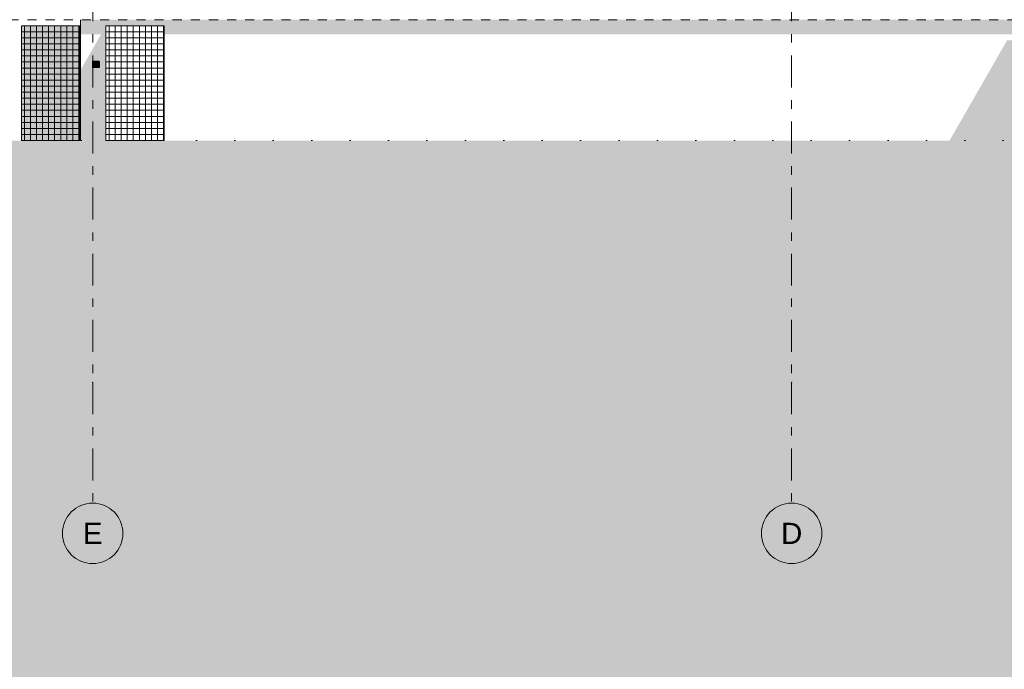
# Model space of a CAD drawing. Header units: millimetres. Extents: x -36476 to 2373, y -53000 to 10500.
# Tile 12 of 35: x -27839 to -19700, y -5375 to 0. Entities that reach past the tile are written whole.
import ezdxf
from ezdxf.enums import TextEntityAlignment as Align

# ---------------------------------------------------------------- set-up
doc = ezdxf.new("R2010")
doc.units = ezdxf.units.MM
doc.header["$MEASUREMENT"] = 0
for name, pattern in [('_TIRET COURT 1', [150, 75, -75]), ('Axe', [546.805537, 264.583325, -105.833328, 70.555556, -105.833328]), ('Points', [317.499995, 0, -317.499995])]:
    doc.linetypes.add(name, pattern=pattern)
for name, color, linetype in [('Nouveau_0', 7, 'Continuous'), ('Nouveau_2D - Dessin général', 7, 'Continuous'), ('Nouveau__Constr - Serrurerie', 7, 'Continuous'), ('Nouveau__Grille structurelle (axe_trame)', 7, 'Continuous'), ('Nouveau_Equip - Escaliers et ascenseurs', 7, 'Continuous'), ('Nouveau_Exter - Environnement', 7, 'Continuous'), ('Terrain - original', 7, 'Continuous')]:
    doc.layers.add(name, color=color, linetype=linetype)
doc.styles.add('STYLE_GENERE_1', font='arial.ttf')

# ---------------------------------------------------------------- blocks, each defined once
blk = doc.blocks.new('Élément de coupe_3')
at = {"layer": 'Terrain - original', "linetype": 'Continuous', "lineweight": 13}
h = blk.add_hatch(dxfattribs=at)
h.set_pattern_fill('__TERRE_VÉGÉTALISÉE', style=0, pattern_type=2)
h.set_pattern_definition([(45, (0, 0), (-63.63961, 63.63961), []), (45, (-21.21, 21.21), (-127.2792, 127.2792), []), (45, (-42.43, 42.43), (-127.2792, 127.2792), []), (135, (-63.64, 63.64), (21.213203, 21.213203), [90, -90])])
h.paths.add_polyline_path([(-36475.6, 322.4), (-36475.6, -53000), (2372.7, -53000), (2372.7, -1000), (1114, -1000), (1114, -2000), (-3886, -2000), (-3886, -1000), (-30189.1, -1000), (-30189.1, 49.2), (-31403, 102), (-33105.9, 176.1), (-34834.4, 251.2), (-36464.5, 322)])
blk = doc.blocks.new('Élément de coupe_79')
at = {"layer": 'Nouveau_0', "color": 255, "linetype": 'Points', "lineweight": 0}
blk.add_line((-30189.1, -1000), (-3886, -1000), dxfattribs=at)
blk = doc.blocks.new('Élément de coupe_231')
at = {"layer": 'Nouveau_Equip - Escaliers et ascenseurs', "linetype": 'Continuous', "lineweight": 13}
for points in [[(-27240.1, -396.6), (-27232.8, -396.6), (-27232.8, -346.6), (-27240.1, -346.6)], [(-27232.8, -346.6), (-27232.8, -396.6), (-27182.8, -396.6), (-27182.8, -346.6)]]:
    blk.add_hatch(color=7, dxfattribs=at).paths.add_polyline_path(points)
at = {"layer": 'Nouveau_Equip - Escaliers et ascenseurs', "color": 7, "linetype": 'Continuous', "lineweight": 13}
for p, q in [((-27240.1, -346.6), (-27232.8, -346.6)), ((-27240.1, -396.6), (-27232.8, -396.6))]:
    blk.add_line(p, q, dxfattribs=at)
at = {"layer": 'Nouveau_Equip - Escaliers et ascenseurs', "color": 7, "linetype": 'Continuous', "lineweight": 25}
for p, q in [((-27232.8, -346.6), (-27232.8, -396.6)), ((-27182.8, -346.6), (-27232.8, -346.6)), ((-27182.8, -396.6), (-27232.8, -396.6)), ((-27182.8, -346.6), (-27182.8, -396.6))]:
    blk.add_line(p, q, dxfattribs=at)
blk = doc.blocks.new('Élément de coupe_233')
at = {"layer": 'Nouveau_Exter - Environnement', "linetype": 'Continuous', "lineweight": 13}
h = blk.add_hatch(color=7, dxfattribs=at)
h.paths.add_polyline_path([(-27335.6, 0), (-27335.6, -122.1), (-27166.9, -122.1), (-27335.6, -416.1), (-27335.6, -1000), (-27135.6, -1000), (-27135.6, 0)])
h.paths.add_polyline_path([(-27182.8, -396.6), (-27240.1, -396.6), (-27240.1, -346.6), (-27182.8, -346.6)], flags=0)
at = {"layer": 'Nouveau_Exter - Environnement', "color": 7, "linetype": 'Continuous', "lineweight": 5}
blk.add_line((-27335.6, -1000), (-27335.6, 0), dxfattribs=at)
blk = doc.blocks.new('Élément de coupe_234')
at = {"layer": 'Nouveau_Exter - Environnement', "linetype": 'Continuous', "lineweight": 13}
for points in [[(-27135.6, 0), (-27135.6, -1000), (-27125.6, -1000), (-27125.6, -50), (-26645.6, -50), (-26645.6, -122.1), (-19607.4, -122.1), (-19607.4, -50), (-18607.8, -50), (-18607.8, -122.1), (-10879.6, -122.1), (-10879.6, 0)], [(-19677.4, -172.1), (-20152.3, -1000), (-19607.4, -1000), (-19607.4, -172.1)]]:
    blk.add_hatch(color=7, dxfattribs=at).paths.add_polyline_path(points)
blk = doc.blocks.new('Élément de coupe_237')
at = {"layer": 'Nouveau__Constr - Serrurerie', "linetype": 'Continuous', "lineweight": 13}
h = blk.add_hatch(dxfattribs=at)
h.set_pattern_fill('Faïence_5x5', style=0, pattern_type=2)
h.set_pattern_definition([(0, (-0.055, 0), (0, 50), []), (90, (-0.055, 0), (-50, 0), [])])
h.paths.add_polyline_path([(-27125.6, -50), (-27125.6, -1000), (-26645.6, -1000), (-26645.6, -50)])
at = {"layer": 'Nouveau__Constr - Serrurerie', "color": 7, "linetype": 'Continuous', "lineweight": 13}
for p, q in [((-27125.6, -50), (-26645.6, -50)), ((-27125.6, -50), (-27125.6, -1000)), ((-26645.6, -50), (-26645.6, -1000))]:
    blk.add_line(p, q, dxfattribs=at)
blk = doc.blocks.new('Élément de coupe_238')
at = {"layer": 'Nouveau__Constr - Serrurerie', "linetype": 'Continuous', "lineweight": 13}
h = blk.add_hatch(dxfattribs=at)
h.set_pattern_fill('Faïence_5x5', style=0, pattern_type=2)
h.set_pattern_definition([(180, (0, 7e-12), (0, 50), []), (90, (0, 7e-12), (50, 0), [])])
h.paths.add_polyline_path([(-27825.2, -50), (-27825.2, -1000), (-27345.6, -1000), (-27345.6, -50)])
blk.add_hatch(color=7, dxfattribs=at).paths.add_polyline_path([(-27825.2, -50), (-27825.2, -1000), (-27345.6, -1000), (-27345.6, -50)])
at = {"layer": 'Nouveau__Constr - Serrurerie', "color": 7, "linetype": 'Continuous', "lineweight": 13}
for p, q in [((-27825.2, -50), (-27345.6, -50)), ((-27825.2, -50), (-27825.2, -1000)), ((-27345.6, -50), (-27345.6, -1000))]:
    blk.add_line(p, q, dxfattribs=at)
blk = doc.blocks.new('Marque grille standard[1]', base_point=(-27235.6, 10000))
at = {"layer": 'Nouveau__Grille structurelle (axe_trame)', "color": 1, "linetype": 'Axe', "lineweight": 20}
for p, q in [((-27235.6, 9000), (-27235.6, 10000)), ((-27235.6, 9000), (-27235.6, -3000)), ((-27235.6, -3000), (-27235.6, -4000))]:
    blk.add_line(p, q, dxfattribs=at)
at = {"layer": 'Nouveau__Grille structurelle (axe_trame)', "color": 7, "linetype": 'Continuous', "lineweight": 13}
for centre in [(-27235.6, 10250), (-27235.6, -4250)]:
    blk.add_circle(centre, 250, dxfattribs=at)
at = {"layer": 'Nouveau__Grille structurelle (axe_trame)', "color": 1, "linetype": 'Axe', "lineweight": 20}
for p in [(-27235.6, 9000), (-27235.6, 9000), (-27235.6, -3000), (-27235.6, -3000)]:
    blk.add_point(p, dxfattribs=at)
at = {"layer": 'Nouveau__Grille structurelle (axe_trame)', "color": 7, "lineweight": 13, "style": 'STYLE_GENERE_1'}
for tag, p in [('AC_MarkerText_1_0', (-27235.6, 10337.5)), ('AC_MarkerText_1_1', (-27235.6, -4162.5))]:
    blk.add_attdef(tag, text='', height=175, rotation=360, dxfattribs=at).set_placement(p, align=Align.TOP_CENTER)
blk = doc.blocks.new('Marque grille standard[2]', base_point=(-21457.6, 10000))
at = {"layer": 'Nouveau__Grille structurelle (axe_trame)', "color": 1, "linetype": 'Axe', "lineweight": 20}
for p, q in [((-21457.6, 9000), (-21457.6, 10000)), ((-21457.6, 9000), (-21457.6, -3000)), ((-21457.6, -3000), (-21457.6, -4000))]:
    blk.add_line(p, q, dxfattribs=at)
at = {"layer": 'Nouveau__Grille structurelle (axe_trame)', "color": 7, "linetype": 'Continuous', "lineweight": 13}
for centre in [(-21457.6, 10250), (-21457.6, -4250)]:
    blk.add_circle(centre, 250, dxfattribs=at)
at = {"layer": 'Nouveau__Grille structurelle (axe_trame)', "color": 1, "linetype": 'Axe', "lineweight": 20}
for p in [(-21457.6, 9000), (-21457.6, 9000), (-21457.6, -3000), (-21457.6, -3000)]:
    blk.add_point(p, dxfattribs=at)
at = {"layer": 'Nouveau__Grille structurelle (axe_trame)', "color": 7, "lineweight": 13, "style": 'STYLE_GENERE_1'}
for tag, p in [('AC_MarkerText_1_0', (-21457.6, 10337.5)), ('AC_MarkerText_1_1', (-21457.6, -4162.5))]:
    blk.add_attdef(tag, text='', height=175, rotation=360, dxfattribs=at).set_placement(p, align=Align.TOP_CENTER)

msp = doc.modelspace()

# ---------------------------------------------------------------- linework, layer by layer
at = {"layer": 'Nouveau_2D - Dessin général', "color": 7, "linetype": '_TIRET COURT 1', "lineweight": 13}
msp.add_line((-10749.6, -2.4), (-29526.4, -2.4), dxfattribs=at)

# ---------------------------------------------------------------- block references
at = {"layer": 'Nouveau_0', "lineweight": 0}
msp.add_blockref('Élément de coupe_79', (0, 0), dxfattribs=at)
at = {"layer": 'Nouveau__Constr - Serrurerie', "lineweight": 0}
for name in ['Élément de coupe_238', 'Élément de coupe_237']:
    msp.add_blockref(name, (0, 0), dxfattribs=at)
at = {"layer": 'Nouveau__Grille structurelle (axe_trame)', "color": 7, "linetype": 'Continuous', "lineweight": 13}
ref = msp.add_blockref('Marque grille standard[1]', (-27235.6, 10000), dxfattribs=at)
ref.add_attrib('AC_MarkerText_1', 'E', dxfattribs={"color": 7, "lineweight": 13, "height": 175, "rotation": 360, "style": 'STYLE_GENERE_1'}).set_placement((-27235.6, 10337.5), align=Align.TOP_CENTER)
ref.add_attrib('AC_MarkerText_1_1', 'E', dxfattribs={"color": 7, "lineweight": 13, "height": 175, "rotation": 360, "style": 'STYLE_GENERE_1'}).set_placement((-27235.6, -4162.5), align=Align.TOP_CENTER)
ref = msp.add_blockref('Marque grille standard[2]', (-21457.6, 10000), dxfattribs=at)
ref.add_attrib('AC_MarkerText_1', 'D', dxfattribs={"color": 7, "lineweight": 13, "height": 175, "rotation": 360, "style": 'STYLE_GENERE_1'}).set_placement((-21457.6, 10337.5), align=Align.TOP_CENTER)
ref.add_attrib('AC_MarkerText_1_1', 'D', dxfattribs={"color": 7, "lineweight": 13, "height": 175, "rotation": 360, "style": 'STYLE_GENERE_1'}).set_placement((-21457.6, -4162.5), align=Align.TOP_CENTER)
at = {"layer": 'Nouveau_Equip - Escaliers et ascenseurs', "lineweight": 0}
msp.add_blockref('Élément de coupe_231', (0, 0), dxfattribs=at)
at = {"layer": 'Nouveau_Exter - Environnement', "lineweight": 0}
for name in ['Élément de coupe_233', 'Élément de coupe_234']:
    msp.add_blockref(name, (0, 0), dxfattribs=at)
at = {"layer": 'Terrain - original', "lineweight": 0}
msp.add_blockref('Élément de coupe_3', (0, 0), dxfattribs=at)

doc.saveas('drawing.dxf')
